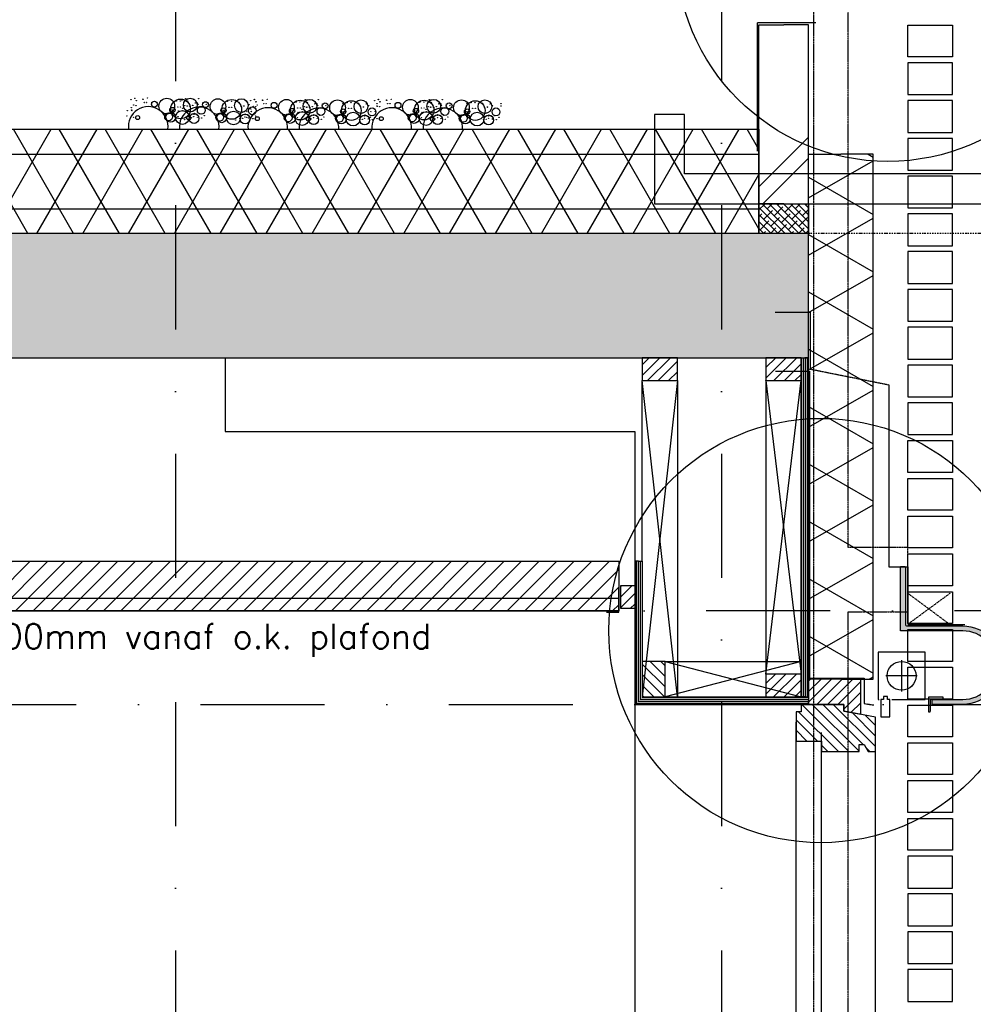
# Model space of a CAD drawing. Extents: x 0 to 297174, y -27731 to 163980.
# Tile 88 of 152: x 162326 to 164246, y 150603 to 152586. Entities that reach past the tile are written whole.
import ezdxf

# ---------------------------------------------------------------- set-up
doc = ezdxf.new("R2010")
doc.units = 0
doc.header["$LTSCALE"] = 5
doc.header["$MEASUREMENT"] = 0
doc.header["$PDMODE"] = 3
doc.header["$PDSIZE"] = 0.1
for name, pattern in [('DASHDOT', [1, 0.5, -0.25, 0, -0.25]), ('DD1', [2.66667, 1.66667, -0.5, 0, -0.5]), ('HIDDEN', [0.375, 0.25, -0.125]), ('HIDDEN2', [0.1875, 0.125, -0.0625])]:
    doc.linetypes.add(name, pattern=pattern)
doc.layers.get('0').update_dxf_attribs({"linetype": 'CONTINUOUS'})
for name, color, linetype in [('_DETAILNUMMERS', 4, 'CONTINUOUS'), ('A--01A1_ACEER', 1, 'CONTINUOUS'), ('A--A21--_F--3-', 9, 'CONTINUOUS'), ('A--A21--_F-23-', 9, 'CONTINUOUS'), ('A--A22--_F123-', 9, 'CONTINUOUS'), ('A--A23--_F--3-', 9, 'CONTINUOUS'), ('A--A25--_F--3-', 9, 'CONTINUOUS'), ('A--A30--_F--3-', 9, 'CONTINUOUS'), ('A--A35--_F--3-', 9, 'CONTINUOUS'), ('A--L-1A-_ACEER', 1, 'CONTINUOUS'), ('A--L13D3_VLOEREN', 3, 'CONTINUOUS'), ('A--L13DC4_VLOEREN', 4, 'HIDDEN'), ('A--L21--', 3, 'CONTINUOUS'), ('A--L21--_F--3-', 7, 'CONTINUOUS'), ('A--L21--_F-23-', 4, 'CONTINUOUS'), ('A--L21D1_BUITENWAND', 1, 'CONTINUOUS'), ('A--L21D4_BUITENWAND', 4, 'CONTINUOUS'), ('A--L21DC1_BUITENWAND', 1, 'HIDDEN'), ('A--L22--', 3, 'CONTINUOUS'), ('A--L22--_F--3-', 7, 'CONTINUOUS'), ('A--L25--', 7, 'CONTINUOUS'), ('A--L25--_F-23-', 7, 'CONTINUOUS'), ('A--L28--', 7, 'CONTINUOUS'), ('A--L28--_F--3-', 1, 'CONTINUOUS'), ('A--L28D1_KONSTRUKTIES', 1, 'CONTINUOUS'), ('A--L28DC1_KONSTRUKTIES', 1, 'HIDDEN2'), ('A--L30--', 7, 'CONTINUOUS'), ('A--L30--_F123-', 7, 'CONTINUOUS'), ('A--L31--', 2, 'CONTINUOUS'), ('A--L31--_F--3-', 7, 'CONTINUOUS'), ('A--L31A1_BUITENKOZIJN', 1, 'CONTINUOUS'), ('A--L31D1_BUITENKOZIJN', 1, 'CONTINUOUS'), ('A--L35-D2-_PLAFONDS', 2, 'CONTINUOUS'), ('A--L35-D4-_PLAFONDS', 4, 'CONTINUOUS'), ('A--L35D1_PLAFONDS', 1, 'CONTINUOUS'), ('AL21-D3-_BUITENWAND', 3, 'CONTINUOUS'), ('STRAMIEN', 8, 'DD1'), ('X--LR---_CP', 7, 'CONTINUOUS')]:
    doc.layers.add(name, color=color, linetype=linetype)
doc.styles.add('HIEMSTRA', font='romans.shx')
pattern_1 = [(45, (0, 0), (-10.6066, 10.6066), [])]

# ---------------------------------------------------------------- blocks, each defined once
blk = doc.blocks.new('*U1578')
at = {"layer": 'A--A22--_F123-', "linetype": 'Continuous'}
h = blk.add_hatch(dxfattribs=at)
h.set_pattern_fill('ALFABKST', color=256, scale=212, style=0)
h.set_pattern_definition([(45, (-163864.3, -152109.15), (-212.00007, 212.00007), []), (45, (-163821.9, -152109.15), (-212.00007, 212.00007), [])])
h.paths.add_polyline_path([(0, 0), (-50, 0), (-50, 360.1), (0, 360.1), (50, 360.1), (50, 0)])
at = {"layer": 'A--L22--_F--3-', "color": 4, "linetype": 'Continuous'}
for points in [[(0, 0), (-50, 0), (-50, 360.1), (0, 360.1)], [(0, 0), (50, 0), (50, 360.1), (0, 360.1)]]:
    blk.add_lwpolyline(points, dxfattribs=at)
blk = doc.blocks.new('Q020259-')
at = {"layer": 'A--A25--_F--3-'}
h = blk.add_hatch(dxfattribs=at)
h.set_pattern_fill('ALFALINE', color=256, scale=15, style=0, pattern_type=2)
h.set_pattern_definition(pattern_1)
h.paths.add_polyline_path([(0, 0), (0, 46), (28, 46), (28, 0)])
at = {"layer": 'A--L25--_F-23-', "color": 2, "linetype": 'Continuous'}
blk.add_lwpolyline([(0, 0), (0, 46), (28, 46), (28, 0)], close=True, dxfattribs=at)
at = {"layer": 'X--LR---_CP'}
for p in [(0, 0), (0, 0), (28, 0)]:
    blk.add_point(p, dxfattribs=at)
blk = doc.blocks.new('*U1527')
at = {"layer": 'A--A21--_F-23-', "linetype": 'Continuous'}
h = blk.add_hatch(dxfattribs=at)
h.set_pattern_fill('ALFAISO', color=256, scale=100, angle=90, style=0)
h.set_pattern_definition([(150, (50, -3e-15), (-50, -86.603), []), (210, (50, -3e-15), (50, -86.603), [])])
h.paths.add_polyline_path([(0, 0), (-65, 0), (-65, 1057.1), (0, 1057.1), (65, 1057.1), (65, 0)])
at = {"layer": 'A--L21--_F--3-', "color": 3, "linetype": 'Continuous'}
for points in [[(0, 0), (-65, 0), (-65, 1057.1), (0, 1057.1)], [(0, 0), (65, 0), (65, 1057.1), (0, 1057.1)]]:
    blk.add_lwpolyline(points, dxfattribs=at)
blk = doc.blocks.new('KOZIJN_VB')
at = {"layer": 'A--A35--_F--3-'}
h = blk.add_hatch(dxfattribs=at)
h.set_pattern_fill('ALFALINE', color=256, scale=15, angle=90, style=0, pattern_type=2)
h.set_pattern_definition([(135, (571.291, -567.298), (-10.6066, -10.6066), [])])
h.paths.add_polyline_path([(-105, 50.9), (0, 50.9), (0, 0), (-71, 0), (-71, -14), (-105, -20.1)])
h = blk.add_hatch(dxfattribs=at)
h.set_pattern_fill('ALFALINE', color=256, scale=15, style=0, pattern_type=2)
h.set_pattern_definition([(45, (571.291, -567.298), (-10.6066, 10.6066), [])])
h.paths.add_polyline_path([(-135, -25.5), (-71, -14), (-71, 0), (15, 0), (15, -15), (25, -15), (25, -74), (-26, -74), (-26, -95), (-102, -95), (-102, -81), (-112, -81), (-120, -95), (-135, -95)])
at = {"layer": 'A--L31--_F--3-', "color": 2, "linetype": 'Continuous'}
for points in [[(-105, 50.9), (0, 50.9), (0, 0), (-71, 0), (-71, -14), (-105, -20.1), (-105, 50.9)], [(-135, -25.5), (-71, -14), (-71, 0), (15, 0), (15, -15), (25, -15), (25, -74), (-26, -74), (-26, -95), (-102, -95), (-102, -95), (-102, -81), (-112, -81), (-120, -95), (-135, -95)]]:
    blk.add_lwpolyline(points, close=True, dxfattribs=at)
at = {"layer": 'X--LR---_CP', "color": 1}
blk.add_point((0, 0), dxfattribs=at)
blk = doc.blocks.new('*U1505')
at = {"layer": 'A--A30--_F--3-', "linetype": 'Continuous'}
h = blk.add_hatch(dxfattribs=at)
h.set_pattern_fill('ALFALINE', color=256, scale=4, angle=405, style=0)
h.set_pattern_definition([(90, (0, 0), (-4, 1e-15), [])])
h.paths.add_polyline_path([(0, 0), (7.5, 0), (7.5, -273.6), (0, -281.1), (-7.5, -288.6), (-7.5, 0)])
at = {"layer": 'A--L30--_F123-', "color": 1, "linetype": 'Continuous'}
for points in [[(0, 0), (-7.5, 0), (-7.5, -288.6), (-7.5, -288.6)], [(0, 0), (7.5, 0), (7.5, -273.6), (7.5, -273.6)]]:
    blk.add_lwpolyline(points, dxfattribs=at)
blk = doc.blocks.new('*U1504')
at = {"layer": 'A--A30--_F--3-', "linetype": 'Continuous'}
h = blk.add_hatch(dxfattribs=at)
h.set_pattern_fill('ALFALINE', color=256, scale=4, angle=494.9991, style=0)
h.set_pattern_definition([(179.9991, (0, 0), (-6e-05, -4), [])])
h.paths.add_polyline_path([(0, 0), (-7.5, -7.5), (342.5, -7.5), (342.5, 0), (342.5, 7.5), (7.5, 7.5)])
at = {"layer": 'A--L30--_F123-', "color": 1, "linetype": 'Continuous'}
for points in [[(7.5, 7.5), (7.5, 7.5), (342.5, 7.5), (342.5, 0)], [(-7.5, -7.5), (-7.5, -7.5), (342.5, -7.5), (342.5, 0)]]:
    blk.add_lwpolyline(points, dxfattribs=at)
blk = doc.blocks.new('Q027002-')
at = {"layer": 'A--A21--_F--3-'}
h = blk.add_hatch(dxfattribs=at)
h.set_pattern_fill('ALFALINE', color=9, scale=15, style=0, pattern_type=2)
h.set_pattern_definition(pattern_1)
h.paths.add_polyline_path([(0, 0), (71, 0), (71, 46), (0, 46)])
at = {"layer": 'A--L21--_F-23-', "color": 2, "linetype": 'Continuous'}
blk.add_lwpolyline([(0, 0), (71, 0), (71, 46), (0, 46)], close=True, dxfattribs=at)
at = {"layer": 'X--LR---_CP', "linetype": 'Continuous'}
blk.add_point((0, 0), dxfattribs=at)
blk = doc.blocks.new('*U1503')
at = {"layer": 'A--A30--_F--3-', "linetype": 'Continuous'}
h = blk.add_hatch(dxfattribs=at)
h.set_pattern_fill('ALFALINE', color=256, scale=4, angle=224.9997, style=0)
h.set_pattern_definition([(269.9997, (0, 0), (4, -2.2e-05), [])])
h.paths.add_polyline_path([(0, 0), (-7.5, 0), (-7.5, 682.9), (0, 682.9), (7.5, 682.9), (7.5, 0)])
at = {"layer": 'A--L30--_F123-', "color": 1, "linetype": 'Continuous'}
for points in [[(0, 0), (-7.5, 0), (-7.5, 682.9), (0, 682.9)], [(0, 0), (7.5, 0), (7.5, 682.9), (0, 682.9)]]:
    blk.add_lwpolyline(points, dxfattribs=at)
blk = doc.blocks.new('Q020548-')
at = {"layer": 'A--L28--_F--3-', "color": 4, "linetype": 'Continuous'}
blk.add_lwpolyline([(0, 0), (0, 30), (2, 30, -0.414214), (4, 28), (4, 7.5, 0.414214), (7.5, 4), (28, 4, -0.414214), (30, 2), (30, 0)], format="xyb", close=True, dxfattribs=at)
at = {"layer": 'X--LR---_CP', "color": 4, "linetype": 'Continuous'}
blk.add_point((0, 0), dxfattribs=at)

msp = doc.modelspace()

# ---------------------------------------------------------------- hatches: boundary and pattern name
at = {"layer": 'A--01A1_ACEER', "linetype": 'Continuous'}
h = msp.add_hatch(dxfattribs=at)
h.set_pattern_fill('ANSI31', color=256, scale=200, style=0)
h.set_pattern_definition([(45, (2860.006, 56249.255), (-17.6776695, 17.6776695), [])])
h.paths.add_polyline_path([(163532.1, 151395.2), (160704.3, 151395.2), (160704.3, 151495.2), (163532.1, 151495.2)])
at = {"layer": 'A--A21--_F-23-'}
h = msp.add_hatch(dxfattribs=at)
h.set_pattern_fill('ALFAISO', color=256, scale=80, style=0)
h.set_pattern_definition([(60, (0, 52859.255), (-69.282032, 40), []), (120, (0, 52859.255), (-69.282032, -40), [])])
h.paths.add_polyline_path([(152664.2, 152365.2), (163814.4, 152365.2), (163814.4, 152155.2), (152664.2, 152155.2)])
h = msp.add_hatch(dxfattribs=at)
h.set_pattern_fill('ANSI38', color=256, scale=80, style=0)
h.set_pattern_definition([(135, (253690.15, 52899.256), (7.0710678, 7.0710678), []), (45, (253690.15, 52899.256), (21.2132034, 7.0710678), [25, -15])])
h.paths.add_polyline_path([(163914.3, 152155.2), (163814.4, 152155.2), (163814.3, 152215.2), (163914.3, 152215.2)])
at = {"layer": 'A--A23--_F--3-'}
h = msp.add_hatch(dxfattribs=at)
h.set_pattern_fill('ALFABET', color=256, scale=20, angle=1, style=0, pattern_type=2)
h.set_pattern_definition([(46, (77198.45, 56399.26), (-86.32078, 83.359), []), (51, (77198.45, 56399.26), (143.64922, -10.04493), [15, -165]), (356, (77198.45, 56399.26), (-30.37155, 149.9312), [12, -132]), (101.4514, (77210.42, 56398.42), (113.27778, 139.88618), [12.74804, -140.22842]), (47.1842, (77197.75, 56439.25), (213.99344, -29.37358), [22.5, -247.5]), (97.6356, (77215.59, 56436.8), (183.50393, 198.05632), [19.12206, -210.3426]), (352.1842, (77197.75, 56439.25), (183.50378, 198.05647), [18, -198]), (22, (77217.93, 56429.6), (120.76856, -78.42802), [15, -165]), (327, (77217.93, 56429.6), (46.12453, 145.8572), [12, -132]), (72.4514, (77227.99, 56423.06), (166.89315, 67.42906), [12.74804, -140.22842]), (38.5, (77198.453, 56399.255), (1.26964, 66.611074), [0, -130.4, 0, -134, 0, -132.5]), (8.5, (77198.45, 56399.255), (51.229207, 79.788568), [0, -76.4, 0, -127.4, 0, -50.5]), (328.5, (77153.86, 56398.477), (106.826954, -2.64699), [0, -50, 0, -156, 0, -207]), (318.5, (77133.86, 56398.13), (116.270055, 22.05355), [0, -65, 0, -103.6, 0, -147]), (318.5, (77133.86, 56398.13), (116.270055, 22.05355), [0, -65, 0, -103.6, 0, -147])])
h.paths.add_polyline_path([(152564.2, 151905.2), (163914.3, 151905.1), (163914.3, 152155.1), (152564.2, 152155.2)])
at = {"layer": 'A--L21--_F-23-', "linetype": 'Continuous'}
h = msp.add_hatch(color=256, dxfattribs=at)
edge = h.paths.add_edge_path()
edge.add_arc((164225, 151286.1), 79, -90, 90, ccw=False)
edge.add_line((164225, 151207.1), (164163.2, 151207.1))
edge.add_line((164163.2, 151207.1), (164163.2, 151217.1))
edge.add_line((164163.2, 151217.1), (164225, 151217.1))
edge.add_arc((164225, 151286.1), 69, 270, 450)
edge.add_line((164225, 151355.1), (164215, 151355.1))
edge.add_line((164215, 151355.1), (164099.3, 151355.1))
edge.add_line((164099.3, 151355.1), (164099.3, 151485.1))
edge.add_line((164099.3, 151485.1), (164107.3, 151485.1))
edge.add_arc((164107.3, 151483.1), 2, 0, 90, ccw=False)
edge.add_line((164109.3, 151483.1), (164109.3, 151368.6))
edge.add_arc((164112.8, 151368.6), 3.5, 180, 270)
edge.add_line((164112.8, 151365.1), (164225, 151365.1))

# ---------------------------------------------------------------- linework, layer by layer
for centre, radius in [((162549.8, 152425.1), 0.331), ((162557.2, 152427.9), 0.331), ((162557.5, 152427.5), 0.331), ((162560.4, 152422.8), 0.331), ((162560.7, 152422.9), 0.331), ((162573.6, 152426.2), 0.331), ((162573.9, 152425.7), 0.331), ((162576.3, 152419.2), 0.331), ((162581, 152419.2), 0.331), ((162583.3, 152428), 0.331), ((162596.9, 152415.8), 5.94), ((162592, 152419.4), 0.331), ((162621.9, 152411.9), 15.8), ((162649.7, 152406.2), 19.8), ((162640.8, 152422.2), 0.331), ((162641, 152422.2), 0.331), ((162641.2, 152422.3), 0.331), ((162649.1, 152422.2), 0.331), ((162649.2, 152422.2), 0.331), ((162652.7, 152424.2), 0.331), ((162669.1, 152414), 13.8), ((162660.1, 152427), 0.331), ((162660.4, 152426.5), 0.331), ((162663.3, 152421.8), 0.331), ((162663.6, 152422), 0.331), ((162664.3, 152420.4), 0.331), ((162676.5, 152425.3), 0.331), ((162676.8, 152424.7), 0.331), ((162679.2, 152418.3), 0.331), ((162683.8, 152418.3), 0.331), ((162686.2, 152427.1), 0.331), ((162699.8, 152414.8), 5.94), ((162694.9, 152418.4), 0.331), ((162724.8, 152410.9), 15.8), ((162752.6, 152405.3), 19.8), ((162743.7, 152421.2), 0.331), ((162743.9, 152421.3), 0.331), ((162744.1, 152421.3), 0.331), ((162752, 152421.2), 0.331), ((162752.1, 152421.3), 0.331), ((162772, 152413), 13.8), ((162767.2, 152419.5), 0.331), ((162790.8, 152422.8), 0.331), ((162798.1, 152425.7), 0.331), ((162798.4, 152425.2), 0.331), ((162801.3, 152420.5), 0.331), ((162801.6, 152420.7), 0.331), ((162814.6, 152423.9), 0.331), ((162814.8, 152423.4), 0.331), ((162824.2, 152425.8), 0.331), ((162837.9, 152413.5), 5.94), ((162862.8, 152409.6), 15.8), ((162890.6, 152404), 19.8), ((162881.8, 152419.9), 0.331), ((162881.9, 152419.9), 0.331), ((162882.1, 152420), 0.331), ((162890, 152419.9), 0.331), ((162890.1, 152419.9), 0.331), ((162893.7, 152421.9), 0.331), ((162910, 152411.7), 13.8), ((162901, 152424.7), 0.331), ((162901.3, 152424.2), 0.331), ((162904.2, 152419.5), 0.331), ((162904.5, 152419.7), 0.331), ((162905.3, 152418.1), 0.331), ((162917.4, 152423), 0.331), ((162917.7, 152422.5), 0.331), ((162927.1, 152424.8), 0.331), ((162940.8, 152412.5), 5.94), ((162965.7, 152408.7), 15.8), ((162993.5, 152403), 19.8), ((162984.7, 152419), 0.331), ((162984.8, 152419), 0.331), ((162985, 152419), 0.331), ((162992.9, 152419), 0.331), ((162993, 152419), 0.331), ((163012.9, 152410.8), 13.8), ((163040.4, 152422.8), 0.331), ((163047.7, 152425.7), 0.331), ((163048, 152425.2), 0.331), ((163051, 152420.5), 0.331), ((163051.3, 152420.7), 0.331), ((163064.2, 152423.9), 0.331), ((163064.5, 152423.4), 0.331), ((163073.9, 152425.8), 0.331), ((163087.5, 152413.5), 5.94), ((163112.4, 152409.6), 15.8), ((163140.2, 152404), 19.8), ((163131.4, 152419.9), 0.331), ((163131.6, 152419.9), 0.331), ((163131.7, 152420), 0.331), ((163139.6, 152419.9), 0.331), ((163139.8, 152419.9), 0.331), ((163143.3, 152421.9), 0.331), ((163159.6, 152411.7), 13.8), ((163150.6, 152424.7), 0.331), ((163150.9, 152424.2), 0.331), ((163153.9, 152419.5), 0.331), ((163154.2, 152419.7), 0.331), ((163154.9, 152418.1), 0.331), ((163167.1, 152423), 0.331), ((163167.4, 152422.5), 0.331), ((163176.8, 152424.8), 0.331), ((163190.4, 152412.5), 5.94), ((163215.3, 152408.7), 15.8), ((163243.1, 152403), 19.8), ((163234.3, 152419), 0.331), ((163234.5, 152419), 0.331), ((163234.6, 152419), 0.331), ((163242.5, 152419), 0.331), ((163242.7, 152419), 0.331), ((163262.5, 152410.8), 13.8), ((162542.2, 152402.8), 0.331), ((162550.4, 152408.7), 0.331), ((162551, 152404), 0.331), ((162551.6, 152403), 0.331), ((162555.1, 152414), 0.331), ((162559.8, 152412.8), 0.331), ((162560.1, 152413), 0.331), ((162629.6, 152389.3), 9.89), ((162633.2, 152404.1), 5.32), ((162630.5, 152401.6), 0.331), ((162630.5, 152401.6), 0.331), ((162630.5, 152401.6), 0.331), ((162630.5, 152401.6), 0.331), ((162633.2, 152404.1), 0.331), ((162633.2, 152404.1), 0.331), ((162653.3, 152389), 13.8), ((162644.4, 152410.4), 0.331), ((162645.1, 152401.9), 0.331), ((162649.7, 152410.4), 0.331), ((162653.3, 152407.7), 0.331), ((162653.9, 152403), 0.331), ((162654.5, 152402.1), 0.331), ((162658, 152413), 0.331), ((162662.7, 152411.8), 0.331), ((162663, 152412), 0.331), ((162668.8, 152411.6), 0.331), ((162670.9, 152400.6), 0.331), ((162670.9, 152400.6), 0.331), ((162674, 152413.3), 0.331), ((162674.3, 152413), 0.331), ((162691.3, 152403.5), 7.92), ((162684.6, 152415.7), 0.331), ((162684.6, 152415.7), 0.331), ((162701.3, 152415.4), 0.331), ((162736.1, 152403.2), 5.32), ((162733.4, 152400.6), 0.331), ((162733.4, 152400.6), 0.331), ((162733.4, 152400.6), 0.331), ((162733.4, 152400.6), 0.331), ((162736.1, 152403.2), 0.331), ((162736.1, 152403.2), 0.331), ((162756.2, 152388), 13.8), ((162747.3, 152409.5), 0.331), ((162752.6, 152409.5), 0.331), ((162771.7, 152410.6), 0.331), ((162773.8, 152399.6), 0.331), ((162773.8, 152399.6), 0.331), ((162776.9, 152412.3), 0.331), ((162777.2, 152412.1), 0.331), ((162783.1, 152400.5), 0.331), ((162794.2, 152402.5), 7.92), ((162787.5, 152414.8), 0.331), ((162787.5, 152414.8), 0.331), ((162791.3, 152406.4), 0.331), ((162791.9, 152401.7), 0.331), ((162792.5, 152400.8), 0.331), ((162796, 152411.7), 0.331), ((162800.7, 152410.5), 0.331), ((162801, 152410.7), 0.331), ((162804.2, 152414.4), 0.331), ((162817.2, 152417), 0.331), ((162821.9, 152417), 0.331), ((162832.9, 152417.1), 0.331), ((162874.1, 152401.9), 5.32), ((162871.5, 152399.3), 0.331), ((162871.5, 152399.3), 0.331), ((162871.5, 152399.3), 0.331), ((162871.5, 152399.3), 0.331), ((162874.1, 152401.9), 0.331), ((162874.1, 152401.9), 0.331), ((162894.3, 152386.7), 13.8), ((162885.3, 152408.2), 0.331), ((162886, 152399.6), 0.331), ((162890.6, 152408.2), 0.331), ((162894.2, 152405.5), 0.331), ((162894.8, 152400.8), 0.331), ((162895.4, 152399.8), 0.331), ((162898.9, 152410.7), 0.331), ((162903.6, 152409.6), 0.331), ((162903.9, 152409.8), 0.331), ((162909.7, 152409.3), 0.331), ((162911.8, 152398.3), 0.331), ((162911.8, 152398.3), 0.331), ((162914.9, 152411), 0.331), ((162915.3, 152410.8), 0.331), ((162920.1, 152416), 0.331), ((162920.5, 152417.2), 0.331), ((162924.8, 152416), 0.331), ((162932.3, 152401.2), 7.92), ((162925.6, 152413.4), 0.331), ((162925.6, 152413.4), 0.331), ((162935.8, 152416.2), 0.331), ((162942.3, 152413.1), 0.331), ((162977, 152400.9), 5.32), ((162974.4, 152398.3), 0.331), ((162974.4, 152398.3), 0.331), ((162974.4, 152398.3), 0.331), ((162974.4, 152398.3), 0.331), ((162976.9, 152416.7), 0.331), ((162977, 152400.9), 0.331), ((162977, 152400.9), 0.331), ((162997.1, 152385.8), 13.8), ((162988.2, 152407.2), 0.331), ((162993.5, 152407.2), 0.331), ((163008.2, 152417.2), 0.331), ((163012.6, 152408.3), 0.331), ((163017.8, 152410.1), 0.331), ((163018.2, 152409.8), 0.331), ((163023.4, 152416.3), 0.331), ((163035.2, 152400.2), 7.92), ((163028.5, 152412.5), 0.331), ((163028.5, 152412.5), 0.331), ((163032.8, 152400.5), 0.331), ((163041, 152406.4), 0.331), ((163041.6, 152401.7), 0.331), ((163042.2, 152400.8), 0.331), ((163045.2, 152416.9), 0.331), ((163045.2, 152412.2), 0.331), ((163045.7, 152411.7), 0.331), ((163050.4, 152410.5), 0.331), ((163050.7, 152410.7), 0.331), ((163066.8, 152417), 0.331), ((163071.5, 152417), 0.331), ((163082.5, 152417.1), 0.331), ((163123.7, 152401.9), 5.32), ((163121.1, 152399.3), 0.331), ((163121.1, 152399.3), 0.331), ((163121.1, 152399.3), 0.331), ((163121.1, 152399.3), 0.331), ((163123.7, 152401.9), 0.331), ((163123.7, 152401.9), 0.331), ((163143.9, 152386.7), 13.8), ((163134.9, 152408.2), 0.331), ((163135.7, 152399.6), 0.331), ((163140.2, 152408.2), 0.331), ((163143.9, 152405.5), 0.331), ((163144.5, 152400.8), 0.331), ((163145.1, 152399.8), 0.331), ((163148.6, 152410.7), 0.331), ((163153.3, 152409.6), 0.331), ((163153.6, 152409.8), 0.331), ((163159.4, 152409.3), 0.331), ((163161.5, 152398.3), 0.331), ((163161.5, 152398.3), 0.331), ((163164.6, 152411), 0.331), ((163164.9, 152410.8), 0.331), ((163169.7, 152416), 0.331), ((163170.2, 152417.2), 0.331), ((163181.9, 152401.2), 7.92), ((163174.4, 152416), 0.331), ((163175.2, 152413.4), 0.331), ((163175.2, 152413.4), 0.331), ((163185.4, 152416.2), 0.331), ((163191.9, 152413.1), 0.331), ((163226.6, 152400.9), 5.32), ((163224, 152398.3), 0.331), ((163224, 152398.3), 0.331), ((163224, 152398.3), 0.331), ((163224, 152398.3), 0.331), ((163226.5, 152416.7), 0.331), ((163226.6, 152400.9), 0.331), ((163226.6, 152400.9), 0.331), ((163246.8, 152385.8), 13.8), ((163237.8, 152407.2), 0.331), ((163243.1, 152407.2), 0.331), ((163257.8, 152417.2), 0.331), ((163262.3, 152408.3), 0.331), ((163267.5, 152410.1), 0.331), ((163267.8, 152409.8), 0.331), ((163273.1, 152416.3), 0.331), ((163284.8, 152400.2), 7.92), ((163278.1, 152412.5), 0.331), ((163278.1, 152412.5), 0.331), ((163294.8, 152416.9), 0.331), ((163294.8, 152412.2), 0.331), ((162541.6, 152391.7), 0.331), ((162554.5, 152389), 0.331), ((162559.3, 152388.3), 0.331), ((162563.2, 152388.8), 3.96), ((162625.5, 152390.5), 7.91), ((162621, 152394.5), 0.331), ((162632.8, 152393.9), 0.331), ((162632.8, 152393.9), 0.331), ((162632.8, 152393.9), 0.331), ((162632.8, 152393.9), 0.331), ((162638.3, 152384.8), 0.331), ((162644.5, 152390.7), 0.331), ((162657.4, 152388), 0.331), ((162657.8, 152384.8), 0.331), ((162662.2, 152387.4), 0.331), ((162666.1, 152387.9), 3.96), ((162666.5, 152388.3), 0.331), ((162676.7, 152387), 9.89), ((162668, 152391.9), 0.331), ((162671.6, 152388.4), 0.331), ((162676.2, 152390.7), 0.331), ((162676.7, 152395.4), 0.331), ((162677.1, 152397.2), 0.331), ((162681.8, 152395.5), 0.331), ((162683.7, 152389), 0.331), ((162688.9, 152395.8), 0.331), ((162689, 152395.8), 0.331), ((162691.9, 152387.8), 0.331), ((162697.5, 152392.6), 0.331), ((162728.4, 152389.5), 7.91), ((162732.5, 152388.4), 9.89), ((162723.9, 152393.6), 0.331), ((162735.7, 152392.9), 0.331), ((162735.7, 152392.9), 0.331), ((162735.7, 152392.9), 0.331), ((162735.7, 152392.9), 0.331), ((162741.2, 152383.9), 0.331), ((162760.7, 152383.8), 0.331), ((162769.4, 152387.4), 0.331), ((162779.6, 152386.1), 9.89), ((162770.9, 152390.9), 0.331), ((162774.5, 152387.5), 0.331), ((162779.1, 152389.8), 0.331), ((162779.6, 152394.5), 0.331), ((162780, 152396.3), 0.331), ((162782.5, 152389.4), 0.331), ((162784.7, 152394.6), 0.331), ((162786.6, 152388), 0.331), ((162791.8, 152394.8), 0.331), ((162791.9, 152394.8), 0.331), ((162794.8, 152386.8), 0.331), ((162795.5, 152386.7), 0.331), ((162800.2, 152386), 0.331), ((162800.4, 152391.7), 0.331), ((162804.1, 152386.6), 3.96), ((162866.4, 152388.2), 7.91), ((162870.6, 152387.1), 9.89), ((162861.9, 152392.2), 0.331), ((162873.7, 152391.6), 0.331), ((162873.7, 152391.6), 0.331), ((162873.7, 152391.6), 0.331), ((162873.7, 152391.6), 0.331), ((162885.4, 152388.4), 0.331), ((162898.4, 152385.7), 0.331), ((162903.1, 152385.1), 0.331), ((162907, 152385.6), 3.96), ((162907.4, 152386.1), 0.331), ((162917.6, 152384.7), 9.89), ((162908.9, 152389.6), 0.331), ((162912.6, 152386.2), 0.331), ((162917.1, 152388.4), 0.331), ((162917.6, 152393.1), 0.331), ((162918, 152394.9), 0.331), ((162922.7, 152393.3), 0.331), ((162924.7, 152386.7), 0.331), ((162929.8, 152393.5), 0.331), ((162929.9, 152393.5), 0.331), ((162932.9, 152385.5), 0.331), ((162938.4, 152390.3), 0.331), ((162969.3, 152387.3), 7.91), ((162973.5, 152386.1), 9.89), ((162964.8, 152391.3), 0.331), ((162976.6, 152390.7), 0.331), ((162976.6, 152390.7), 0.331), ((162976.6, 152390.7), 0.331), ((162976.6, 152390.7), 0.331), ((163010.3, 152385.1), 0.331), ((163020.5, 152383.8), 9.89), ((163011.8, 152388.7), 0.331), ((163014.7, 152397.4), 0.331), ((163014.7, 152397.4), 0.331), ((163015.5, 152385.2), 0.331), ((163020, 152387.5), 0.331), ((163020.5, 152392.2), 0.331), ((163020.9, 152394), 0.331), ((163025.6, 152392.3), 0.331), ((163027.6, 152385.7), 0.331), ((163032.2, 152389.4), 0.331), ((163032.7, 152392.6), 0.331), ((163032.8, 152392.5), 0.331), ((163035.8, 152384.6), 0.331), ((163041.3, 152389.4), 0.331), ((163045.1, 152386.7), 0.331), ((163049.9, 152386), 0.331), ((163053.7, 152386.6), 3.96), ((163116, 152388.2), 7.91), ((163120.2, 152387.1), 9.89), ((163111.6, 152392.2), 0.331), ((163123.3, 152391.6), 0.331), ((163123.3, 152391.6), 0.331), ((163123.3, 152391.6), 0.331), ((163123.3, 152391.6), 0.331), ((163135.1, 152388.4), 0.331), ((163148, 152385.7), 0.331), ((163152.8, 152385.1), 0.331), ((163156.6, 152385.6), 3.96), ((163157.1, 152386.1), 0.331), ((163167.3, 152384.7), 9.89), ((163158.6, 152389.6), 0.331), ((163162.2, 152386.2), 0.331), ((163166.8, 152388.4), 0.331), ((163167.2, 152393.1), 0.331), ((163167.6, 152394.9), 0.331), ((163172.3, 152393.3), 0.331), ((163174.3, 152386.7), 0.331), ((163179.4, 152393.5), 0.331), ((163179.6, 152393.5), 0.331), ((163182.5, 152385.5), 0.331), ((163188.1, 152390.3), 0.331), ((163218.9, 152387.3), 7.91), ((163223.1, 152386.1), 9.89), ((163214.5, 152391.3), 0.331), ((163226.2, 152390.7), 0.331), ((163226.2, 152390.7), 0.331), ((163226.2, 152390.7), 0.331), ((163226.2, 152390.7), 0.331), ((163260, 152385.1), 0.331), ((163270.2, 152383.8), 9.89), ((163261.5, 152388.7), 0.331), ((163264.4, 152397.4), 0.331), ((163264.4, 152397.4), 0.331), ((163265.1, 152385.2), 0.331), ((163269.7, 152387.5), 0.331), ((163270.1, 152392.2), 0.331), ((163270.5, 152394), 0.331), ((163275.2, 152392.3), 0.331), ((163277.2, 152385.7), 0.331), ((163282.3, 152392.6), 0.331), ((163282.5, 152392.5), 0.331), ((163285.4, 152384.6), 0.331), ((163291, 152389.4), 0.331)]:
    msp.add_circle(centre, radius)
for centre, start, end in [((162584.4, 152371), 351.5931, 188.4069), ((162687.3, 152370.1), 352.9574, 187.0426), ((162825.3, 152368.7), 354.8736, 185.1264), ((162928.2, 152367.8), 356.2296, 183.7704), ((163074.9, 152368.7), 354.8736, 185.1264), ((163177.8, 152367.8), 356.2296, 183.7704)]:
    msp.add_arc(centre, 40, start, end)
at = {"layer": '_DETAILNUMMERS'}
for centre in [(164074.3, 152727.8), (163939.3, 151355.8, 0)]:
    msp.add_circle(centre, 427.3, dxfattribs=at)
at = {"layer": 'A--01A1_ACEER', "color": 2}
msp.add_lwpolyline([(164267.9, 152215.2), (164267.9, 152275.2), (163664.3, 152275.2), (163664.3, 152395.2), (163604.3, 152395.2), (163604.3, 152215.2)], close=True, dxfattribs=at)
at = {"layer": 'A--L-1A-_ACEER'}
for p, q in [((164101.7, 151296.4), (164101.7, 151232.9)), ((164133.4, 151264.6), (164069.9, 151264.6))]:
    msp.add_line(p, q, dxfattribs=at)
at = {"layer": 'A--L13D3_VLOEREN'}
for points in [[(152664.2, 152365.2), (163814.4, 152365.2), (163814.4, 152155.2), (152664.2, 152155.2)], [(163914.3, 152155.2), (163814.4, 152155.2), (163814.3, 152215.2), (163914.3, 152215.2)]]:
    msp.add_lwpolyline(points, close=True, dxfattribs=at)
for points in [[(152664.2, 152315.2), (163814.4, 152315.2)], [(152664.2, 152205.2), (163814.4, 152205.2)]]:
    msp.add_lwpolyline(points, dxfattribs=at)
at = {"layer": 'A--L13DC4_VLOEREN', "elevation": 0}
msp.add_lwpolyline([(163929, 152579.3), (163810.9, 152579.3), (163810.9, 152321.3)], dxfattribs=at)
at = {"layer": 'A--L13DC4_VLOEREN'}
for points in [[(163847.3, 151996.8), (163917.8, 151996.8), (163917.8, 151882.4), (164076.3, 151850.7), (164076.3, 151484.3), (164114.3, 151484.3), (164114.3, 151368.3), (164229.1, 151368.3)], [(163847.6, 151878), (163916.3, 151878), (163916.3, 151260.1), (164026.3, 151260.1), (164026.3, 151208.9), (164045.9, 151205.9)]]:
    msp.add_lwpolyline(points, dxfattribs=at)
at = {"layer": 'A--L21--_F-23-', "linetype": 'Continuous'}
msp.add_lwpolyline([(152564.2, 151905.2), (163914.3, 151905.1), (163914.3, 152155.1), (152564.2, 152155.2)], close=True, dxfattribs=at)
at = {"layer": 'A--L21D1_BUITENWAND', "elevation": 0}
for points in [[(164114.3, 151358), (164204.3, 151358), (164204.3, 151293.8), (164114.3, 151293.8)], [(164114.3, 151281.9), (164204.3, 151281.9), (164204.3, 151217.7), (164114.3, 151217.7)], [(164114.3, 151205.8), (164204.3, 151205.8), (164204.3, 151141.7), (164114.3, 151141.7)], [(164114.3, 151129.7), (164204.3, 151129.7), (164204.3, 151065.6), (164114.3, 151065.6)], [(164114.3, 151053.6), (164204.3, 151053.6), (164204.3, 150989.5), (164114.3, 150989.5)], [(164114.3, 150977.6), (164204.3, 150977.6), (164204.3, 150913.4), (164114.3, 150913.4)], [(164114.3, 150837.3), (164204.3, 150837.3), (164204.3, 150901.5), (164114.3, 150901.5)], [(164114.3, 150761.3), (164204.3, 150761.3), (164204.3, 150825.4), (164114.3, 150825.4)], [(164114.3, 150685.2), (164204.3, 150685.2), (164204.3, 150749.3), (164114.3, 150749.3)], [(164114.3, 150609.1), (164204.3, 150609.1), (164204.3, 150673.2), (164114.3, 150673.2)]]:
    msp.add_lwpolyline(points, close=True, dxfattribs=at)
at = {"layer": 'A--L21D4_BUITENWAND', "elevation": 0}
for points in [[(164114.3, 152575.2), (164204.3, 152575.2), (164204.3, 152511.1), (164114.3, 152511.1)], [(164114.3, 152435), (164204.3, 152435), (164204.3, 152499.2), (164114.3, 152499.2)], [(164114.3, 152358.9), (164204.3, 152358.9), (164204.3, 152423.1), (164114.3, 152423.1)], [(164114.3, 152282.9), (164204.3, 152282.9), (164204.3, 152347), (164114.3, 152347)], [(164114.3, 152206.8), (164204.3, 152206.8), (164204.3, 152270.9), (164114.3, 152270.9)], [(164114.3, 152130.7), (164204.3, 152130.7), (164204.3, 152194.8), (164114.3, 152194.8)], [(164114.3, 152054.6), (164204.3, 152054.6), (164204.3, 152118.8), (164114.3, 152118.8)], [(164114.3, 151978.5), (164204.3, 151978.5), (164204.3, 152042.7), (164114.3, 152042.7)], [(164114.3, 151902.5), (164204.3, 151902.5), (164204.3, 151966.6), (164114.3, 151966.6)], [(164114.3, 151826.4), (164204.3, 151826.4), (164204.3, 151890.5), (164114.3, 151890.5)], [(164114.3, 151750.3), (164204.3, 151750.3), (164204.3, 151814.4), (164114.3, 151814.4)], [(164114.3, 151738.4), (164204.3, 151738.4), (164204.3, 151674.2), (164114.3, 151674.2)], [(164114.3, 151662.3), (164204.3, 151662.3), (164204.3, 151598.1), (164114.3, 151598.1)], [(164114.3, 151586.2), (164204.3, 151586.2), (164204.3, 151522.1), (164114.3, 151522.1)], [(164114.3, 151510.1), (164204.3, 151510.1), (164204.3, 151446), (164114.3, 151446)], [(164114.3, 151434), (164204.3, 151434), (164204.3, 151369.9), (164114.3, 151369.9)]]:
    msp.add_lwpolyline(points, close=True, dxfattribs=at)
at = {"layer": 'A--L21DC1_BUITENWAND'}
for p, q in [((164114.3, 151368.6, 0), (164199.3, 151430.8, 0)), ((164199.3, 151367.8, 0), (164114.3, 151430.8, 0))]:
    msp.add_line(p, q, dxfattribs=at)
at = {"layer": 'A--L28--_F--3-', "color": 4, "linetype": 'Continuous'}
msp.add_lwpolyline([(164225, 151365.1), (164225, 151365.1, -1), (164225, 151207.1), (164163.2, 151207.1), (164163.2, 151217.1), (164225, 151217.1, 1), (164225, 151355.1), (164215, 151355.1), (164099.3, 151355.1), (164099.3, 151485.1), (164107.3, 151485.1, -0.414214), (164109.3, 151483.1), (164109.3, 151368.6, 0.414214), (164112.8, 151365.1)], format="xyb", close=True, dxfattribs=at)
at = {"layer": 'A--L28D1_KONSTRUKTIES'}
msp.add_lwpolyline([(162739.3, 151905.1), (162739.3, 151756.6), (163564.3, 151756.6), (163564.3, 148695.2)], dxfattribs=at)
at = {"layer": 'A--L28DC1_KONSTRUKTIES'}
for points in [[(163924.3, 152885.2), (163924.3, 144846.7), (163994.3, 144902.9), (163994.3, 146040.5), (164084.3, 146040.5), (164084.3, 146024.7), (163994.3, 146024.7)], [(163994.3, 146040.5), (164084.3, 146040.5), (164084.3, 146024.7), (163994.3, 146024.7), (163994.3, 148018.2), (164114.3, 148018.2), (164114.3, 148148.2), (163994.3, 148148.2), (163994.3, 149377.2), (164084.3, 149377.2), (164084.3, 149387.3), (163994.3, 149387.3), (163994.3, 149804), (163994.3, 149804), (163994.3, 149804), (163994.3, 151393.2), (164114.3, 151393.2), (164114.3, 151523.2), (163994.3, 151523.2), (163994.3, 152885.2)]]:
    msp.add_lwpolyline(points, dxfattribs=at)
at = {"layer": 'A--L31A1_BUITENKOZIJN'}
for p, q in [((163889.3, 149627.2), (163889.3, 151171.2)), ((163940.3, 149610.3), (163940.3, 151150.2)), ((164049.3, 149593.7), (164049.3, 151150.2))]:
    msp.add_line(p, q, dxfattribs=at)
at = {"layer": 'A--L31D1_BUITENKOZIJN'}
for p, q in [((163579.3, 151495.8), (163579.3, 151859.1)), ((163650.3, 151222.2), (163579.3, 151859.1)), ((163650.3, 151859.1), (163579.3, 151222.2)), ((163650.3, 151859.1), (163650.3, 151222.2)), ((163828.3, 151859.1), (163828.3, 151268.1)), ((163828.3, 151268.1), (163899.3, 151859.1)), ((163828.3, 151859.1), (163899.3, 151268.1)), ((163625.3, 151293.2), (163899.3, 151293.2)), ((163899.3, 151293.2), (163625.3, 151222.2)), ((163625.3, 151293.2), (163899.3, 151222.1))]:
    msp.add_line(p, q, dxfattribs=at)
at = {"layer": 'A--L35-D2-_PLAFONDS'}
for points in [[(163532.1, 151420.2), (160736.5, 151420.2)], [(160736.5, 151395.2), (163532.1, 151395.2)]]:
    msp.add_lwpolyline(points, dxfattribs=at)
at = {"layer": 'A--L35-D4-_PLAFONDS'}
for p, q in [((163532.1, 151393.1), (163532.1, 151443.1)), ((163507.1, 151393.1), (163532.1, 151393.1))]:
    msp.add_line(p, q, dxfattribs=at)
at = {"layer": 'A--L35D1_PLAFONDS', "linetype": 'Continuous'}
msp.add_lwpolyline([(163532.1, 151395.2), (160704.3, 151395.2), (160704.3, 151495.2), (163532.1, 151495.2)], close=True, dxfattribs=at)
at = {"layer": 'AL21-D3-_BUITENWAND'}
for points in [[(164081.8, 151217.1), (164149.3, 151217.1), (164149.3, 151242.5), (164149.3, 151312.1), (164054.3, 151312.1), (164054.3, 151217.1), (164056.4, 151217.1)], [(164060.1, 151217), (164060.1, 151182), (164078.1, 151182), (164078.1, 151217), (164073.1, 151217), (164073.1, 151223), (164065.1, 151223), (164065.1, 151217), (164060.1, 151217)]]:
    msp.add_lwpolyline(points, dxfattribs=at)
msp.add_circle((164101.8, 151264.6), 29.1, dxfattribs=at)
at = {"layer": 'STRAMIEN', "linetype": 'DASHDOT', "ltscale": 100}
for p, q in [((162639.3, 163214.3), (162639.3, 143071.5)), ((163739.3, 163214.3), (163739.3, 143071.5)), ((166458.5, 151395.2, -0.1), (149883, 151395.2)), ((160189.2, 151207.2), (165933.8, 151207.2))]:
    msp.add_line(p, q, dxfattribs=at)
at = {"layer": 'STRAMIEN', "linetype": 'DASHDOT'}
msp.add_line((166450.7, 152155.2), (150148.7, 152155.2), dxfattribs=at)

# ---------------------------------------------------------------- block references
at = {"layer": 'A--L21--', "linetype": 'Continuous'}
msp.add_blockref('*U1527', (163979.4, 151258.1), dxfattribs=at)
at = {"layer": 'A--L21--'}
for p in [(163579.3, 151859.1), (163828.3, 151859.1), (163828.3, 151222.1)]:
    msp.add_blockref('Q027002-', p, dxfattribs=at)
at = {"layer": 'A--L21--', "rotation": 90}
msp.add_blockref('Q027002-', (163625.3, 151222.2), dxfattribs=at)
at = {"layer": 'A--L22--'}
msp.add_blockref('*U1578', (163864.3, 152215.2), dxfattribs=at)
at = {"layer": 'A--L25--'}
msp.add_blockref('Q020259-', (163536.3, 151400.2), dxfattribs=at)
at = {"layer": 'A--L28--', "linetype": 'Continuous', "xscale": -1, "rotation": 180}
msp.add_blockref('Q020548-', (164155.7, 151221.8), dxfattribs=at)
at = {"layer": 'A--L30--'}
for name, p in [('*U1503', (163906.8, 151222.1)), ('*U1505', (163571.8, 151495.8)), ('*U1504', (163571.8, 151214.7))]:
    msp.add_blockref(name, p, dxfattribs=at)
at = {"layer": 'A--L31--', "xscale": -1, "rotation": 359.9999999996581}
msp.add_blockref('KOZIJN_VB', (163914.3, 151207.2), dxfattribs=at)

# ---------------------------------------------------------------- texts
at = {"layer": 'A--01A1_ACEER', "linetype": 'Continuous', "style": 'HIEMSTRA'}
msp.add_text('armaturenstrook 100mm vanaf o.k. plafond', height=50, dxfattribs=at).set_placement((161657, 151319.3))

doc.saveas('drawing.dxf')
